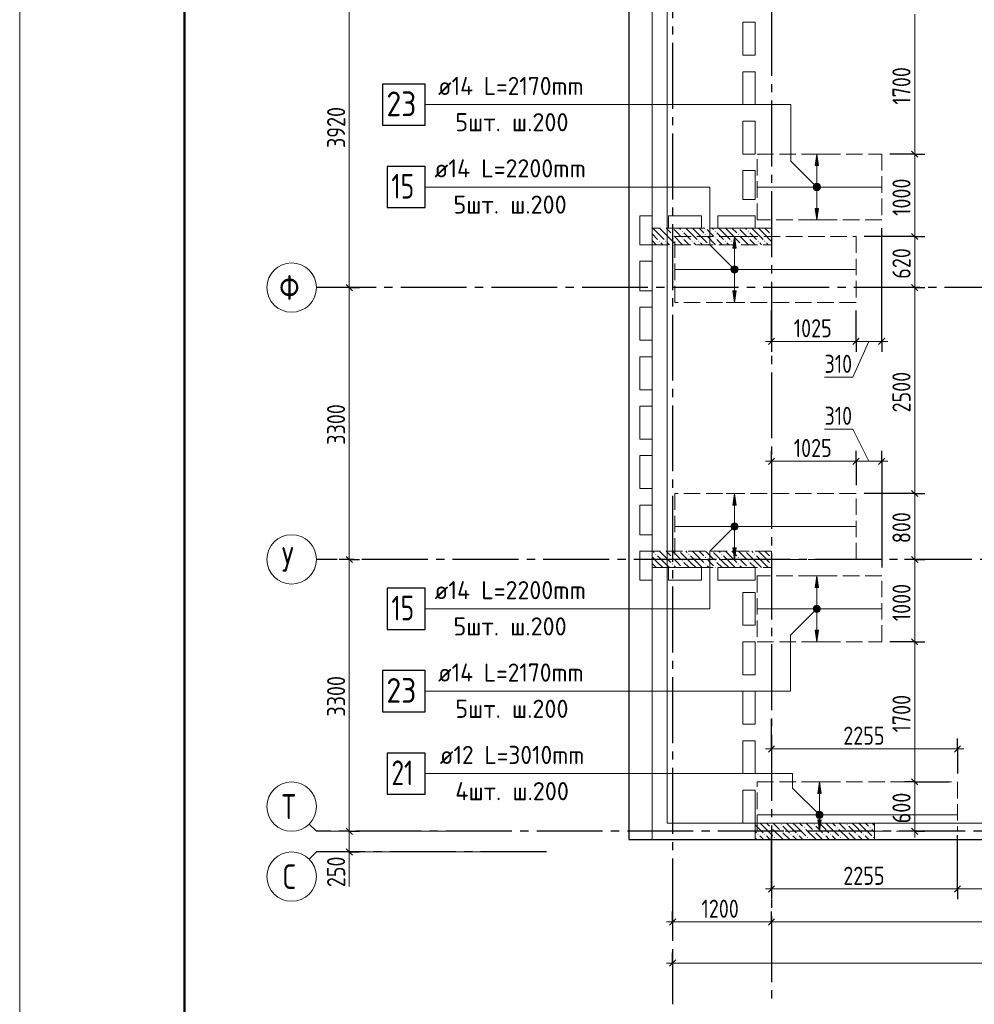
# Model space of a CAD drawing. Header units: millimetres. Extents: x 0 to 32165, y 0 to 42000.
# Tile 2 of 12: x 0 to 11585, y 15930 to 27881. Entities that reach past the tile are written whole.
import ezdxf

# ---------------------------------------------------------------- set-up
doc = ezdxf.new("R2010")
doc.units = ezdxf.units.MM
doc.linetypes.add('______2', pattern=[270, 200, -70])
doc.linetypes.add('______5', pattern=[1100, 800, -100, 100, -100])
for name, color, linetype, lineweight in [('Standard', 7, 'Continuous', 25), ('ДОП Верх по У', 7, 'Continuous', 25), ('ЖБ Пилон', 180, 'Continuous', 25), ('Оси', 40, '______5', 18), ('Позиционная метка номер позиции', 7, 'Continuous', 13), ('Примечания', 7, 'Continuous', 25), ('Размерная выноска', 7, 'Continuous', 13)]:
    doc.layers.add(name, color=color, linetype=linetype, lineweight=lineweight)
doc.layers.add('ЖБ Перекрытие верхний уровень', color=7, linetype='Continuous', lineweight=25, true_color=0xe0e0ff)
doc.styles.add('GOST 2.304-81', font='txt')
doc.styles.add('ISOCPEUR', font='txt')

msp = doc.modelspace()

# ---------------------------------------------------------------- hatches: boundary and pattern name
at = {"layer": 'ДОП Верх по У', "linetype": 'Continuous', "lineweight": 13, "transparency": 33554687}
for points in [[(9694, 26110), (9674, 26250), (9654, 26110)], [(9636, 25850), (9711, 25850), (9706, 25869)], [(9636, 25850), (9706, 25869), (9642, 25869)], [(9642, 25831), (9711, 25850), (9636, 25850)], [(9642, 25869), (9706, 25869), (9693, 25882)], [(9642, 25869), (9693, 25882), (9655, 25882)], [(9642, 25831), (9706, 25831), (9711, 25850)], [(9655, 25818), (9706, 25831), (9642, 25831)], [(9655, 25882), (9693, 25882), (9674, 25887)], [(9655, 25818), (9693, 25818), (9706, 25831)], [(9693, 25818), (9655, 25818), (9674, 25812)], [(8695, 25110), (8675, 25250), (8655, 25110)], [(8637, 24850), (8712, 24850), (8707, 24869)], [(8637, 24850), (8707, 24869), (8642, 24869)], [(8642, 24869), (8707, 24869), (8693, 24882)], [(8642, 24869), (8693, 24882), (8656, 24882)], [(8656, 24882), (8693, 24882), (8675, 24887)], [(8642, 24831), (8712, 24850), (8637, 24850)], [(8642, 24831), (8707, 24831), (8712, 24850)], [(8656, 24818), (8707, 24831), (8642, 24831)], [(8656, 24818), (8693, 24818), (8707, 24831)], [(8693, 24818), (8656, 24818), (8675, 24812)], [(8695, 21990), (8675, 22130), (8655, 21990)], [(8642, 21749), (8707, 21749), (8693, 21762)], [(8642, 21749), (8693, 21762), (8656, 21762)], [(8656, 21762), (8693, 21762), (8675, 21768)], [(8637, 21730), (8712, 21730), (8707, 21749)], [(8637, 21730), (8707, 21749), (8642, 21749)], [(8642, 21711), (8712, 21730), (8637, 21730)], [(8642, 21711), (8707, 21711), (8712, 21730)], [(8656, 21698), (8707, 21711), (8642, 21711)], [(8656, 21698), (8693, 21698), (8707, 21711)], [(8693, 21698), (8656, 21698), (8675, 21692)], [(9694, 20990), (9674, 21130), (9654, 20990)], [(9636, 20730), (9711, 20730), (9706, 20749)], [(9636, 20730), (9706, 20749), (9642, 20749)], [(9642, 20711), (9711, 20730), (9636, 20730)], [(9642, 20749), (9706, 20749), (9693, 20762)], [(9642, 20749), (9693, 20762), (9655, 20762)], [(9642, 20711), (9706, 20711), (9711, 20730)], [(9655, 20698), (9706, 20711), (9642, 20711)], [(9655, 20762), (9693, 20762), (9674, 20768)], [(9655, 20698), (9693, 20698), (9706, 20711)], [(9693, 20698), (9655, 20698), (9674, 20692)], [(9725, 18490), (9705, 18630), (9685, 18490)], [(9667, 18230), (9742, 18230), (9737, 18249)], [(9667, 18230), (9737, 18249), (9673, 18249)], [(9673, 18211), (9742, 18230), (9667, 18230)], [(9673, 18249), (9737, 18249), (9724, 18262)], [(9673, 18249), (9724, 18262), (9686, 18262)], [(9673, 18211), (9737, 18211), (9742, 18230)], [(9686, 18198), (9737, 18211), (9673, 18211)], [(9686, 18262), (9724, 18262), (9705, 18268)], [(9686, 18198), (9724, 18198), (9737, 18211)], [(9724, 18198), (9686, 18198), (9705, 18192)]]:
    msp.add_hatch(color=7, dxfattribs=at).paths.add_polyline_path(points)
for points in [[(9694, 25590), (9674, 25450), (9654, 25590)], [(8695, 24590), (8675, 24450), (8655, 24590)], [(8695, 21470), (8675, 21330), (8655, 21470)], [(9694, 20470), (9674, 20330), (9654, 20470)], [(9725, 18170), (9705, 18030), (9685, 18170)]]:
    msp.add_hatch(color=7, dxfattribs=at).paths.add_polyline_path(points, flags=16)
at = {"layer": 'ЖБ Пилон', "linetype": 'Continuous', "lineweight": 18, "transparency": 33554687}
for points in [[(7924, 25350), (7921, 25347), (7918, 25350)], [(8324, 25350), (8321, 25347), (8318, 25350)], [(8724, 25350), (8721, 25347), (8718, 25350)], [(9124, 25350), (9121, 25347), (9118, 25350), (9124, 25350)], [(7914, 25273), (7921, 25280), (7927, 25273), (7921, 25267)], [(8034, 25313), (8041, 25320), (8047, 25313), (8041, 25307)], [(8034, 25233), (8041, 25240), (8047, 25233), (8041, 25227)], [(8314, 25273), (8321, 25280), (8327, 25273), (8321, 25267)], [(8434, 25313), (8441, 25320), (8447, 25313), (8441, 25307)], [(8434, 25233), (8441, 25240), (8447, 25233), (8441, 25227)], [(8714, 25273), (8721, 25280), (8727, 25273), (8721, 25267)], [(8834, 25313), (8841, 25320), (8847, 25313), (8841, 25307)], [(8834, 25233), (8841, 25240), (8847, 25233), (8841, 25227)], [(9114, 25273), (9121, 25280), (9124, 25277), (9124, 25270), (9121, 25267)], [(7754, 25193), (7761, 25200), (7767, 25193), (7761, 25187)], [(7834, 25193), (7841, 25200), (7847, 25193), (7841, 25187)], [(7954, 25153), (7961, 25160), (7967, 25153), (7964, 25150), (7958, 25150)], [(8154, 25193), (8161, 25200), (8167, 25193), (8161, 25187)], [(8234, 25193), (8241, 25200), (8247, 25193), (8241, 25187)], [(8354, 25153), (8361, 25160), (8367, 25153), (8364, 25150), (8358, 25150)], [(8554, 25193), (8561, 25200), (8567, 25193), (8561, 25187)], [(8634, 25193), (8641, 25200), (8647, 25193), (8641, 25187)], [(8754, 25153), (8761, 25160), (8767, 25153), (8764, 25150), (8758, 25150)], [(8954, 25193), (8961, 25200), (8967, 25193), (8961, 25187)], [(9034, 25193), (9041, 25200), (9047, 25193), (9041, 25187)], [(7714, 21393), (7721, 21400), (7727, 21393), (7721, 21387)], [(8004, 21430), (8001, 21427), (7998, 21430)], [(8114, 21393), (8121, 21400), (8127, 21393), (8121, 21387)], [(8404, 21430), (8401, 21427), (8398, 21430)], [(8514, 21393), (8521, 21400), (8527, 21393), (8521, 21387)], [(8804, 21430), (8801, 21427), (8798, 21430)], [(8914, 21393), (8921, 21400), (8927, 21393), (8921, 21387)], [(7914, 21353), (7921, 21360), (7927, 21353), (7921, 21347)], [(7914, 21273), (7921, 21280), (7927, 21273), (7921, 21267)], [(8034, 21313), (8041, 21320), (8047, 21313), (8041, 21307)], [(8314, 21353), (8321, 21360), (8327, 21353), (8321, 21347)], [(8314, 21273), (8321, 21280), (8327, 21273), (8321, 21267)], [(8434, 21313), (8441, 21320), (8447, 21313), (8441, 21307)], [(8714, 21353), (8721, 21360), (8727, 21353), (8721, 21347)], [(8714, 21273), (8721, 21280), (8727, 21273), (8721, 21267)], [(8834, 21313), (8841, 21320), (8847, 21313), (8841, 21307)], [(9114, 21353), (9121, 21360), (9124, 21357), (9124, 21350), (9121, 21347)], [(9114, 21273), (9121, 21280), (9124, 21277), (9124, 21270), (9121, 21267)], [(8034, 21233), (8041, 21240), (8047, 21233), (8044, 21230), (8038, 21230)], [(8434, 21233), (8441, 21240), (8447, 21233), (8444, 21230), (8438, 21230)], [(8834, 21233), (8841, 21240), (8847, 21233), (8844, 21230), (8838, 21230)], [(9114, 18073), (9121, 18080), (9127, 18073), (9121, 18067)], [(9234, 18113), (9241, 18120), (9247, 18113), (9241, 18107)], [(9514, 18073), (9521, 18080), (9527, 18073), (9521, 18067)], [(9634, 18113), (9641, 18120), (9647, 18113), (9641, 18107)], [(9914, 18073), (9921, 18080), (9927, 18073), (9921, 18067)], [(10034, 18113), (10041, 18120), (10047, 18113), (10041, 18107)], [(10314, 18073), (10321, 18080), (10327, 18073), (10321, 18067)], [(8954, 17993), (8961, 18000), (8967, 17993), (8961, 17987)], [(9034, 17993), (9041, 18000), (9047, 17993), (9041, 17987)], [(9154, 17953), (9161, 17960), (9167, 17953), (9161, 17947)], [(9234, 18033), (9241, 18040), (9247, 18033), (9241, 18027)], [(9354, 17993), (9361, 18000), (9367, 17993), (9361, 17987)], [(9434, 17993), (9441, 18000), (9447, 17993), (9441, 17987)], [(9554, 17953), (9561, 17960), (9567, 17953), (9561, 17947)], [(9634, 18033), (9641, 18040), (9647, 18033), (9641, 18027)], [(9754, 17993), (9761, 18000), (9767, 17993), (9761, 17987)], [(9834, 17993), (9841, 18000), (9847, 17993), (9841, 17987)], [(9954, 17953), (9961, 17960), (9967, 17953), (9961, 17947)], [(10034, 18033), (10041, 18040), (10047, 18033), (10041, 18027)], [(10154, 17993), (10161, 18000), (10167, 17993), (10161, 17987)], [(10234, 17993), (10241, 18000), (10247, 17993), (10241, 17987)], [(10354, 17953), (10361, 17960), (10367, 17953), (10361, 17947)]]:
    msp.add_hatch(color=7, dxfattribs=at).paths.add_polyline_path(points, flags=16)
at = {"layer": 'Позиционная метка номер позиции', "linetype": 'Continuous', "lineweight": 13, "transparency": 33554687}
for points in [[(9642, 25818), (9685, 25893), (9631, 25839)], [(9631, 25839), (9685, 25893), (9663, 25893)], [(9631, 25839), (9663, 25893), (9631, 25861)], [(9631, 25861), (9663, 25893), (9642, 25882)], [(9642, 25818), (9706, 25882), (9685, 25893)], [(9663, 25807), (9706, 25882), (9642, 25818)], [(9663, 25807), (9717, 25861), (9706, 25882)], [(9685, 25807), (9717, 25861), (9663, 25807)], [(9685, 25807), (9717, 25839), (9717, 25861)], [(9717, 25839), (9685, 25807), (9706, 25818)], [(8643, 24818), (8686, 24893), (8631, 24839)], [(8631, 24839), (8686, 24893), (8663, 24893)], [(8631, 24839), (8663, 24893), (8631, 24861)], [(8631, 24861), (8663, 24893), (8643, 24882)], [(8643, 24818), (8707, 24882), (8686, 24893)], [(8663, 24807), (8707, 24882), (8643, 24818)], [(8663, 24807), (8718, 24861), (8707, 24882)], [(8686, 24807), (8718, 24861), (8663, 24807)], [(8686, 24807), (8718, 24839), (8718, 24861)], [(8718, 24839), (8686, 24807), (8707, 24818)], [(8707, 21698), (8643, 21762), (8631, 21741)], [(8718, 21719), (8663, 21773), (8643, 21762)], [(8718, 21719), (8643, 21762), (8707, 21698)], [(8718, 21741), (8686, 21773), (8663, 21773)], [(8718, 21741), (8663, 21773), (8718, 21719)], [(8686, 21773), (8718, 21741), (8707, 21762)], [(8707, 21698), (8631, 21741), (8686, 21687)], [(8686, 21687), (8631, 21741), (8631, 21719)], [(8686, 21687), (8631, 21719), (8663, 21687)], [(8663, 21687), (8631, 21719), (8643, 21698)], [(9706, 20698), (9642, 20762), (9631, 20741)], [(9706, 20698), (9631, 20741), (9685, 20687)], [(9685, 20687), (9631, 20741), (9631, 20719)], [(9685, 20687), (9631, 20719), (9663, 20687)], [(9663, 20687), (9631, 20719), (9642, 20698)], [(9717, 20719), (9663, 20773), (9642, 20762)], [(9717, 20719), (9642, 20762), (9706, 20698)], [(9717, 20741), (9685, 20773), (9663, 20773)], [(9717, 20741), (9663, 20773), (9717, 20719)], [(9685, 20773), (9717, 20741), (9706, 20762)], [(9673, 18198), (9716, 18273), (9662, 18219)], [(9662, 18219), (9716, 18273), (9694, 18273)], [(9662, 18219), (9694, 18273), (9662, 18241)], [(9662, 18241), (9694, 18273), (9673, 18262)], [(9673, 18198), (9737, 18262), (9716, 18273)], [(9694, 18187), (9737, 18262), (9673, 18198)], [(9694, 18187), (9748, 18241), (9737, 18262)], [(9716, 18187), (9748, 18241), (9694, 18187)], [(9716, 18187), (9748, 18219), (9748, 18241)], [(9748, 18219), (9716, 18187), (9737, 18198)]]:
    msp.add_hatch(color=7, dxfattribs=at).paths.add_polyline_path(points)

# ---------------------------------------------------------------- linework, layer by layer
at = {"layer": 'Standard', "color": 7, "linetype": 'Continuous', "lineweight": 13, "transparency": 33554687}
for p, q in [((4000, 28550), (4000, 24630)), ((10861, 27950), (10861, 26250)), ((10861, 26250), (10861, 25250)), ((10861, 25250), (10861, 24630)), ((4000, 24630), (4000, 21330)), ((10861, 24630), (10861, 22130)), ((9124, 23976), (9049, 23976)), ((10305, 23976), (10111, 23544)), ((10149, 23976), (10461, 23976)), ((10461, 23976), (10536, 23976)), ((10111, 23544), (9767, 23544)), ((10111, 22913), (9767, 22913)), ((10305, 22522), (10111, 22913)), ((9124, 22522), (9049, 22522)), ((9124, 22522), (10149, 22522)), ((10149, 22522), (10461, 22522)), ((10461, 22522), (10536, 22522)), ((10861, 22130), (10861, 21330)), ((4000, 21330), (4000, 18030)), ((10861, 21330), (10861, 20330)), ((10861, 20330), (10861, 18630)), ((9124, 19030), (9049, 19030)), ((9124, 19030), (11381, 19030)), ((11381, 19030), (11456, 19030)), ((10861, 18630), (10861, 18030)), ((3600, 18030), (3512, 18118)), ((3600, 18030), (5802, 18030)), ((4000, 18030), (4000, 17780)), ((10861, 18030), (10861, 17955)), ((3600, 17780), (3512, 17692)), ((3600, 17780), (5802, 17780)), ((4000, 17780), (4000, 17705)), ((9124, 17330), (9049, 17330)), ((9124, 17330), (11381, 17330)), ((11381, 17330), (12989, 17330)), ((7924, 16930), (7849, 16930)), ((7924, 16930), (9124, 16930)), ((9124, 16930), (14624, 16930)), ((7924, 16430), (7849, 16430)), ((7924, 16430), (26374, 16430))]:
    msp.add_line(p, q, dxfattribs=at)
at = {"layer": 'Standard', "color": 251, "linetype": 'Continuous', "lineweight": -3, "true_color": 0x656565, "transparency": 33554687}
for p, q in [((10861, 26250), (10736, 26250)), ((10861, 26250), (10986, 26250)), ((10861, 25250), (10736, 25250)), ((10861, 25250), (10986, 25250)), ((4000, 24630), (3875, 24630)), ((4000, 24630), (4125, 24630)), ((4000, 24630), (4000, 24630)), ((10861, 24630), (10736, 24630)), ((10861, 24630), (10986, 24630)), ((10861, 24630), (10939, 24630)), ((9124, 23976), (9124, 24350)), ((10149, 23976), (10149, 24350)), ((9124, 23976), (9124, 24101)), ((10149, 23976), (10149, 24101)), ((10461, 23976), (10461, 24101)), ((9124, 23976), (9124, 23851)), ((10149, 23976), (10149, 23851)), ((10461, 23976), (10461, 23851)), ((9124, 22522), (9124, 22647)), ((10149, 22522), (10149, 22647)), ((10461, 22522), (10461, 22647)), ((9124, 22522), (9124, 22397)), ((9124, 22522), (9124, 22230)), ((10149, 22522), (10149, 22397)), ((10149, 22522), (10149, 22230)), ((10461, 22522), (10461, 22397)), ((10461, 22522), (10461, 21230)), ((10861, 22130), (10736, 22130)), ((10861, 22130), (10986, 22130)), ((4000, 21330), (3875, 21330)), ((4000, 21330), (4125, 21330)), ((4000, 21330), (4000, 21330)), ((10861, 21330), (10736, 21330)), ((10861, 21330), (10986, 21330)), ((10861, 21330), (10861, 21330)), ((10861, 20330), (10736, 20330)), ((10861, 20330), (10986, 20330)), ((9124, 19030), (9124, 19397)), ((9124, 19030), (9124, 19155)), ((11381, 19030), (11381, 19155)), ((9124, 19030), (9124, 18905)), ((11381, 19030), (11381, 18905)), ((11381, 19030), (11381, 18730)), ((10861, 18630), (10736, 18630)), ((10861, 18630), (10986, 18630)), ((10861, 18630), (11281, 18630)), ((4000, 18030), (3875, 18030)), ((4000, 18030), (4125, 18030)), ((4000, 18030), (4000, 18030)), ((9124, 17330), (9124, 17965)), ((10861, 18030), (10736, 18030)), ((10861, 18030), (10986, 18030)), ((10861, 18030), (10861, 18030)), ((4000, 17780), (3875, 17780)), ((4000, 17780), (4125, 17780)), ((4000, 17780), (4000, 17780)), ((9124, 17330), (9124, 17455)), ((11381, 17330), (11381, 17455)), ((9124, 17330), (9124, 17205)), ((11381, 17330), (11381, 17205)), ((7924, 16930), (7924, 17055)), ((9124, 16930), (9124, 17055)), ((7924, 16930), (7924, 16805)), ((7924, 16930), (7924, 16930)), ((9124, 16930), (9124, 16805)), ((9124, 16930), (9124, 16930)), ((7924, 16430), (7924, 16555)), ((7924, 16430), (7924, 16305)), ((7924, 16430), (7924, 16430))]:
    msp.add_line(p, q, dxfattribs=at)
at = {"layer": 'Standard', "color": 7, "linetype": 'Continuous', "lineweight": 25, "transparency": 33554687}
for p, q in [((10823, 26287), (10898, 26212)), ((10823, 25287), (10898, 25212)), ((3962, 24667), (4038, 24592)), ((10823, 24667), (10898, 24592)), ((9086, 23939), (9161, 24014)), ((10111, 23939), (10186, 24014)), ((10423, 23939), (10498, 24014)), ((9086, 22484), (9161, 22559)), ((10111, 22484), (10186, 22559)), ((10423, 22484), (10498, 22559)), ((10823, 22167), (10898, 22092)), ((3962, 21367), (4038, 21292)), ((10823, 21367), (10898, 21292)), ((10823, 20368), (10898, 20292)), ((9086, 18992), (9161, 19068)), ((11343, 18992), (11418, 19068)), ((10823, 18668), (10898, 18592)), ((3962, 18068), (4038, 17992)), ((10823, 18068), (10898, 17992)), ((3962, 17817), (4038, 17742)), ((9086, 17292), (9161, 17368)), ((11343, 17292), (11418, 17368)), ((7886, 16892), (7961, 16968)), ((9086, 16892), (9161, 16968)), ((7886, 16392), (7961, 16468))]:
    msp.add_line(p, q, dxfattribs=at)
at = {"layer": 'Standard', "color": 7, "linetype": 'Continuous', "lineweight": 13, "transparency": 33554687}
msp.add_lwpolyline([(0, 0), (29700, 0), (29700, 42000), (0, 42000), (0, 0)], close=True, dxfattribs=at)
for points in [[(29700, 42000), (0, 42000), (0, 0), (29700, 0), (29700, 42000)], [(29700, 42000), (0, 42000), (0, 0), (29700, 0), (29700, 42000)], [(7674, 17930), (25874, 17930), (25874, 39170), (7674, 39170), (7674, 17930)], [(9124, 23976), (9318, 23976), (9318, 23976), (10149, 23976)]]:
    msp.add_lwpolyline(points, dxfattribs=at)
at = {"layer": 'Standard', "color": 7, "linetype": 'Continuous', "lineweight": 50, "transparency": 33554687}
msp.add_lwpolyline([(2000, 41500), (29200, 41500), (29200, 500), (2000, 500), (2000, 41500)], close=True, dxfattribs=at)
at = {"layer": 'Standard', "color": 7, "linetype": 'Continuous', "lineweight": 25, "transparency": 33554687}
msp.add_lwpolyline([(7394, 17930), (27024, 17930), (27024, 39500), (7394, 39500), (7394, 17930)], dxfattribs=at)
at = {"layer": 'Standard', "color": 254, "linetype": 'Continuous', "lineweight": 13, "true_color": 0xc4c4ff, "transparency": 33554687}
msp.add_lwpolyline([(7856, 18130), (24725, 18130), (24725, 38770), (7856, 38770), (7856, 18130)], dxfattribs=at)
at = {"layer": 'Standard', "color": 251, "linetype": 'Continuous', "lineweight": -3, "true_color": 0x656565, "transparency": 33554687}
for points in [[(10861, 26250), (10844, 26250), (10844, 26250), (10844, 26250), (10844, 26250), (10844, 26250), (10844, 26250), (10844, 26250), (10844, 26250), (10844, 26250), (10844, 26250), (10844, 26250), (10844, 26250), (10844, 26250), (10844, 26250), (10561, 26250)], [(10461, 23976), (10461, 24967), (10461, 24967), (10461, 25350)], [(10861, 25250), (10844, 25250), (10844, 25250), (10844, 25250), (10844, 25250), (10844, 25250), (10844, 25250), (10844, 25250), (10844, 25250), (10844, 25250), (10844, 25250), (10844, 25250), (10844, 25250), (10249, 25250)], [(10861, 22130), (10844, 22130), (10844, 22130), (10844, 22130), (10844, 22130), (10844, 22130), (10844, 22130), (10844, 22130), (10844, 22130), (10249, 22130)], [(10861, 20330), (10844, 20330), (10844, 20330), (10844, 20330), (10844, 20330), (10561, 20330)], [(11381, 17330), (11381, 17347), (11381, 17347), (11381, 17347), (11381, 17347), (11381, 17347), (11381, 17347), (11381, 17347), (11381, 17347), (11381, 17347), (11381, 17347), (11381, 17347), (11381, 17347), (11381, 17347), (11381, 17347), (11381, 17387), (11381, 17387), (11381, 17391), (11381, 17391), (11381, 17985)]]:
    msp.add_lwpolyline(points, dxfattribs=at)
at = {"layer": 'ДОП Верх по У', "color": 7, "linetype": 'Continuous', "lineweight": 13, "transparency": 33554687}
for p, q in [((5057, 26850), (7121, 26850)), ((5013, 25850), (7121, 25850)), ((5013, 20730), (7121, 20730)), ((5057, 19730), (7121, 19730)), ((5079, 18730), (7121, 18730))]:
    msp.add_line(p, q, dxfattribs=at)
at = {"layer": 'ДОП Верх по У', "color": 251, "linetype": 'Continuous', "lineweight": 13, "true_color": 0x494949, "transparency": 33554687}
for p, q in [((9674, 26250), (9574, 26250)), ((9674, 26250), (9654, 26110)), ((9694, 26110), (9674, 26250)), ((9674, 26250), (9774, 26250)), ((9674, 26250), (9674, 26250)), ((9654, 26110), (9694, 26110)), ((9674, 25880), (9674, 26110)), ((9636, 25850), (9636, 25850)), ((9674, 25590), (9674, 25820)), ((9711, 25850), (9711, 25850)), ((9674, 25450), (9654, 25590)), ((9654, 25590), (9694, 25590)), ((9694, 25590), (9674, 25450)), ((9674, 25450), (9574, 25450)), ((9674, 25450), (9774, 25450)), ((9674, 25450), (9674, 25450)), ((8675, 25250), (8575, 25250)), ((8675, 25250), (8655, 25110)), ((8695, 25110), (8675, 25250)), ((8675, 25250), (8775, 25250)), ((8675, 25250), (8675, 25250)), ((8655, 25110), (8695, 25110)), ((8675, 24880), (8675, 25110)), ((8637, 24850), (8637, 24850)), ((8675, 24590), (8675, 24820)), ((8712, 24850), (8712, 24850)), ((8675, 24450), (8655, 24590)), ((8655, 24590), (8695, 24590)), ((8695, 24590), (8675, 24450)), ((8675, 24450), (8575, 24450)), ((8675, 24450), (8775, 24450)), ((8675, 24450), (8675, 24450)), ((8675, 22130), (8575, 22130)), ((8675, 22130), (8655, 21990)), ((8695, 21990), (8675, 22130)), ((8675, 22130), (8775, 22130)), ((8675, 22130), (8675, 22130)), ((8655, 21990), (8695, 21990)), ((8675, 21760), (8675, 21990)), ((8637, 21730), (8637, 21730)), ((8675, 21470), (8675, 21700)), ((8712, 21730), (8712, 21730)), ((8675, 21330), (8655, 21470)), ((8655, 21470), (8695, 21470)), ((8695, 21470), (8675, 21330)), ((8675, 21330), (8575, 21330)), ((8675, 21330), (8775, 21330)), ((8675, 21330), (8675, 21330)), ((9674, 21130), (9574, 21130)), ((9674, 21130), (9654, 20990)), ((9694, 20990), (9674, 21130)), ((9674, 21130), (9774, 21130)), ((9674, 21130), (9674, 21130)), ((9654, 20990), (9694, 20990)), ((9674, 20760), (9674, 20990)), ((9636, 20730), (9636, 20730)), ((9674, 20470), (9674, 20700)), ((9711, 20730), (9711, 20730)), ((9674, 20330), (9654, 20470)), ((9654, 20470), (9694, 20470)), ((9694, 20470), (9674, 20330)), ((9674, 20330), (9574, 20330)), ((9674, 20330), (9774, 20330)), ((9674, 20330), (9674, 20330)), ((9705, 18630), (9605, 18630)), ((9705, 18630), (9685, 18490)), ((9725, 18490), (9705, 18630)), ((9705, 18630), (9805, 18630)), ((9705, 18630), (9705, 18630)), ((9685, 18490), (9725, 18490)), ((9705, 18260), (9705, 18490)), ((9667, 18230), (9667, 18230)), ((9705, 18030), (9685, 18170)), ((9685, 18170), (9725, 18170)), ((9705, 18170), (9705, 18200)), ((9725, 18170), (9705, 18030)), ((9742, 18230), (9742, 18230)), ((9705, 18030), (9605, 18030)), ((9705, 18030), (9805, 18030)), ((9705, 18030), (9705, 18030))]:
    msp.add_line(p, q, dxfattribs=at)
at = {"layer": 'ДОП Верх по У', "color": 7, "linetype": 'Continuous', "lineweight": 18, "transparency": 33554687}
for p, q in [((10456, 25850), (8956, 25850)), ((10142, 24850), (7956, 24850)), ((10142, 21730), (7956, 21730)), ((10456, 20730), (8956, 20730)), ((11375, 18230), (8955, 18230))]:
    msp.add_line(p, q, dxfattribs=at)
at = {"layer": 'ДОП Верх по У', "color": 7, "linetype": 'Continuous', "lineweight": 25, "transparency": 33554687}
for points in [[(4401, 26600), (4921, 26600), (4921, 27100), (4401, 27100), (4401, 26600)], [(4461, 25600), (4921, 25600), (4921, 26100), (4461, 26100), (4461, 25600)], [(4461, 20480), (4921, 20480), (4921, 20980), (4461, 20980), (4461, 20480)], [(4401, 19480), (4921, 19480), (4921, 19980), (4401, 19980), (4401, 19480)], [(4461, 18480), (4921, 18480), (4921, 18980), (4461, 18980), (4461, 18480)]]:
    msp.add_lwpolyline(points, dxfattribs=at)
at = {"layer": 'ДОП Верх по У', "color": 251, "linetype": 'Continuous', "lineweight": 13, "true_color": 0x494949, "transparency": 33554687}
for centre in [(9674, 25850), (8675, 24850), (8675, 21730), (9674, 20730), (9705, 18230)]:
    msp.add_circle(centre, 37.5, dxfattribs=at)
at = {"layer": 'ЖБ Перекрытие верхний уровень', "color": 7, "linetype": 'Continuous', "lineweight": 18, "transparency": 33554687}
for p, q in [((7394, 39500), (7394, 17930)), ((8774, 27450), (8774, 27850)), ((8774, 27850), (8924, 27850)), ((8924, 27850), (8924, 27450)), ((8924, 27450), (8774, 27450)), ((8774, 26850), (8774, 27250)), ((8774, 27250), (8924, 27250)), ((8924, 27250), (8924, 26850)), ((8924, 26850), (8774, 26850)), ((8774, 26250), (8774, 26650)), ((8774, 26650), (8924, 26650)), ((8924, 26650), (8924, 26250)), ((8924, 26250), (8774, 26250)), ((8774, 26050), (8924, 26050)), ((8774, 25700), (8774, 26050)), ((8924, 26050), (8924, 25700)), ((8924, 25700), (8774, 25700)), ((7524, 25150), (7524, 25500)), ((7524, 25500), (7674, 25500)), ((7674, 25500), (7674, 25150)), ((7874, 25350), (7874, 25500)), ((7874, 25500), (8274, 25500)), ((8274, 25500), (8274, 25350)), ((8474, 25500), (8924, 25500)), ((8474, 25350), (8474, 25500)), ((8924, 25500), (8924, 25350)), ((8274, 25350), (7874, 25350)), ((8924, 25350), (8474, 25350)), ((7674, 25150), (7524, 25150)), ((7524, 24590), (7524, 24950)), ((7524, 24950), (7674, 24950)), ((7674, 24950), (7674, 24590)), ((7674, 24590), (7524, 24590)), ((7524, 23990), (7524, 24390)), ((7524, 24390), (7674, 24390)), ((7674, 24390), (7674, 23990)), ((7674, 23990), (7524, 23990)), ((7524, 23390), (7524, 23790)), ((7524, 23790), (7674, 23790)), ((7674, 23790), (7674, 23390)), ((7674, 23390), (7524, 23390)), ((7524, 22790), (7524, 23190)), ((7524, 23190), (7674, 23190)), ((7674, 23190), (7674, 22790)), ((7674, 22790), (7524, 22790)), ((7524, 22190), (7524, 22590)), ((7524, 22590), (7674, 22590)), ((7674, 22590), (7674, 22190)), ((7674, 22190), (7524, 22190)), ((7524, 21990), (7674, 21990)), ((7524, 21630), (7524, 21990)), ((7674, 21990), (7674, 21630)), ((7674, 21630), (7524, 21630)), ((7524, 21430), (7674, 21430)), ((7524, 21080), (7524, 21430)), ((7674, 21430), (7674, 21080)), ((7874, 21080), (7874, 21230)), ((7874, 21230), (8274, 21230)), ((8274, 21230), (8274, 21080)), ((8474, 21080), (8474, 21230)), ((8474, 21230), (8924, 21230)), ((8924, 21230), (8924, 21080)), ((7674, 21080), (7524, 21080)), ((8274, 21080), (7874, 21080)), ((8924, 21080), (8474, 21080)), ((8774, 20530), (8774, 20930)), ((8774, 20930), (8924, 20930)), ((8924, 20930), (8924, 20530)), ((8924, 20530), (8774, 20530)), ((8774, 19930), (8774, 20330)), ((8774, 20330), (8924, 20330)), ((8924, 20330), (8924, 19930)), ((8924, 19930), (8774, 19930)), ((8774, 19330), (8774, 19730)), ((8774, 19730), (8924, 19730)), ((8924, 19730), (8924, 19330)), ((8924, 19330), (8774, 19330)), ((8774, 18730), (8774, 19130)), ((8774, 19130), (8924, 19130)), ((8924, 19130), (8924, 18730)), ((8924, 18730), (8774, 18730)), ((8774, 18530), (8924, 18530)), ((8774, 18130), (8774, 18530)), ((8924, 18530), (8924, 18130)), ((8924, 18130), (8774, 18130)), ((7394, 17930), (22024, 17930))]:
    msp.add_line(p, q, dxfattribs=at)
at = {"layer": 'ЖБ Пилон', "color": 253, "linetype": '______2', "lineweight": 13, "true_color": 0xa0a0a0, "transparency": 33554687}
for p, q in [((9124, 25350), (7674, 25350)), ((7674, 25350), (7674, 25150)), ((9124, 25150), (9124, 25350)), ((7674, 25150), (9124, 25150)), ((9124, 21430), (7674, 21430)), ((7674, 21430), (7674, 21230)), ((9124, 21230), (9124, 21430)), ((7674, 21230), (9124, 21230)), ((10374, 18130), (8924, 18130)), ((8924, 18130), (8924, 17930)), ((10374, 17930), (10374, 18130)), ((8924, 17930), (10374, 17930))]:
    msp.add_line(p, q, dxfattribs=at)
at = {"layer": 'ЖБ Пилон', "color": 9, "linetype": 'Continuous', "lineweight": 18, "true_color": 0xc7c7c7, "transparency": 33554687}
for p, q in [((7741, 25293), (7684, 25350)), ((7764, 25350), (7821, 25293)), ((7844, 25350), (7901, 25293)), ((8004, 25350), (8021, 25333)), ((8141, 25293), (8084, 25350)), ((8164, 25350), (8221, 25293)), ((8244, 25350), (8301, 25293)), ((8404, 25350), (8421, 25333)), ((8541, 25293), (8484, 25350)), ((8564, 25350), (8621, 25293)), ((8644, 25350), (8701, 25293)), ((8804, 25350), (8821, 25333)), ((8941, 25293), (8884, 25350)), ((8964, 25350), (9021, 25293)), ((9044, 25350), (9101, 25293)), ((7674, 25280), (7741, 25213)), ((7741, 25293), (7821, 25213)), ((7821, 25293), (7941, 25173)), ((7981, 25293), (7941, 25333)), ((7941, 25253), (8044, 25150)), ((8021, 25253), (7981, 25293)), ((8061, 25293), (8141, 25213)), ((8141, 25293), (8221, 25213)), ((8221, 25293), (8341, 25173)), ((8381, 25293), (8341, 25333)), ((8341, 25253), (8444, 25150)), ((8421, 25253), (8381, 25293)), ((8461, 25293), (8541, 25213)), ((8541, 25293), (8621, 25213)), ((8621, 25293), (8741, 25173)), ((8781, 25293), (8741, 25333)), ((8741, 25253), (8844, 25150)), ((8821, 25253), (8781, 25293)), ((8861, 25293), (8941, 25213)), ((8941, 25293), (9021, 25213)), ((9021, 25293), (9124, 25190)), ((7674, 25200), (7724, 25150)), ((7804, 25150), (7781, 25173)), ((7861, 25173), (7884, 25150)), ((8061, 25213), (8124, 25150)), ((8204, 25150), (8181, 25173)), ((8261, 25173), (8284, 25150)), ((8461, 25213), (8524, 25150)), ((8604, 25150), (8581, 25173)), ((8661, 25173), (8684, 25150)), ((8861, 25213), (8924, 25150)), ((9004, 25150), (8981, 25173)), ((9061, 25173), (9084, 25150)), ((7684, 21430), (7701, 21413)), ((7821, 21373), (7764, 21430)), ((7844, 21430), (7901, 21373)), ((7924, 21430), (8021, 21333)), ((8141, 21293), (8021, 21413)), ((8084, 21430), (8101, 21413)), ((8221, 21373), (8164, 21430)), ((8244, 21430), (8301, 21373)), ((8324, 21430), (8421, 21333)), ((8541, 21293), (8421, 21413)), ((8484, 21430), (8501, 21413)), ((8621, 21373), (8564, 21430)), ((8644, 21430), (8701, 21373)), ((8724, 21430), (8821, 21333)), ((8941, 21293), (8821, 21413)), ((8884, 21430), (8901, 21413)), ((9021, 21373), (8964, 21430)), ((9044, 21430), (9101, 21373)), ((7741, 21293), (7674, 21360)), ((7674, 21280), (7724, 21230)), ((7741, 21373), (7821, 21293)), ((7741, 21293), (7804, 21230)), ((7821, 21373), (7901, 21293)), ((7821, 21293), (7884, 21230)), ((7981, 21293), (7941, 21333)), ((8021, 21253), (7981, 21293)), ((8061, 21293), (8124, 21230)), ((8141, 21373), (8221, 21293)), ((8141, 21293), (8204, 21230)), ((8221, 21373), (8301, 21293)), ((8221, 21293), (8284, 21230)), ((8381, 21293), (8341, 21333)), ((8421, 21253), (8381, 21293)), ((8461, 21293), (8524, 21230)), ((8541, 21373), (8621, 21293)), ((8541, 21293), (8604, 21230)), ((8621, 21373), (8701, 21293)), ((8621, 21293), (8684, 21230)), ((8781, 21293), (8741, 21333)), ((8821, 21253), (8781, 21293)), ((8861, 21293), (8924, 21230)), ((8941, 21373), (9021, 21293)), ((8941, 21293), (9004, 21230)), ((9021, 21373), (9101, 21293)), ((9021, 21293), (9084, 21230)), ((7941, 21253), (7964, 21230)), ((8341, 21253), (8364, 21230)), ((8741, 21253), (8764, 21230)), ((8941, 18093), (8924, 18110)), ((8941, 18093), (9021, 18013)), ((8984, 18130), (9021, 18093)), ((9021, 18093), (9141, 17973)), ((9064, 18130), (9101, 18093)), ((9141, 18053), (9261, 17933)), ((9181, 18093), (9144, 18130)), ((9221, 18053), (9181, 18093)), ((9261, 18093), (9341, 18013)), ((9341, 18093), (9304, 18130)), ((9341, 18093), (9421, 18013)), ((9384, 18130), (9421, 18093)), ((9421, 18093), (9541, 17973)), ((9464, 18130), (9501, 18093)), ((9541, 18053), (9661, 17933)), ((9581, 18093), (9544, 18130)), ((9621, 18053), (9581, 18093)), ((9661, 18093), (9741, 18013)), ((9741, 18093), (9704, 18130)), ((9741, 18093), (9821, 18013)), ((9784, 18130), (9821, 18093)), ((9821, 18093), (9941, 17973)), ((9864, 18130), (9901, 18093)), ((9941, 18053), (10061, 17933)), ((9981, 18093), (9944, 18130)), ((10021, 18053), (9981, 18093)), ((10061, 18093), (10141, 18013)), ((10141, 18093), (10104, 18130)), ((10141, 18093), (10221, 18013)), ((10184, 18130), (10221, 18093)), ((10221, 18093), (10341, 17973)), ((10264, 18130), (10301, 18093)), ((10341, 18053), (10374, 18020)), ((10374, 18100), (10344, 18130)), ((8924, 18030), (8941, 18013)), ((8924, 17950), (8944, 17930)), ((9021, 17933), (8981, 17973)), ((9024, 17930), (9021, 17933)), ((9061, 17973), (9104, 17930)), ((9181, 17933), (9184, 17930)), ((9261, 18013), (9344, 17930)), ((9421, 17933), (9381, 17973)), ((9424, 17930), (9421, 17933)), ((9461, 17973), (9504, 17930)), ((9581, 17933), (9584, 17930)), ((9661, 18013), (9744, 17930)), ((9821, 17933), (9781, 17973)), ((9824, 17930), (9821, 17933)), ((9861, 17973), (9904, 17930)), ((9981, 17933), (9984, 17930)), ((10061, 18013), (10144, 17930)), ((10221, 17933), (10181, 17973)), ((10224, 17930), (10221, 17933)), ((10261, 17973), (10304, 17930))]:
    msp.add_line(p, q, dxfattribs=at)
at = {"layer": 'Оси', "color": 8, "linetype": '______5', "lineweight": -3, "transparency": 33554687}
for p, q in [((9124, 40100), (9124, 15930)), ((7924, 39700), (7924, 15930)), ((27424, 24630), (3600, 24630)), ((22554, 21330), (3600, 21330)), ((23574, 18030), (3600, 18030)), ((6394, 17780), (3600, 17780))]:
    msp.add_line(p, q, dxfattribs=at)
at = {"layer": 'Оси', "color": 7, "linetype": 'Continuous', "lineweight": 13, "transparency": 33554687}
for centre in [(3300, 24630), (3300, 21330), (3300, 18330), (3300, 17480)]:
    msp.add_circle(centre, 300, dxfattribs=at)
at = {"layer": 'Позиционная метка номер позиции', "color": 7, "linetype": 'Continuous', "lineweight": 13, "transparency": 33554687}
for p, q in [((9642, 25882), (9642, 25882)), ((9642, 25818), (9642, 25818)), ((9706, 25882), (9706, 25882)), ((9706, 25818), (9706, 25818)), ((8643, 24882), (8643, 24882)), ((8707, 24882), (8707, 24882)), ((8643, 24818), (8643, 24818)), ((8707, 24818), (8707, 24818)), ((8643, 21762), (8643, 21762)), ((8707, 21762), (8707, 21762)), ((8643, 21698), (8643, 21698)), ((8707, 21698), (8707, 21698)), ((9642, 20762), (9642, 20762)), ((9642, 20698), (9642, 20698)), ((9706, 20762), (9706, 20762)), ((9706, 20698), (9706, 20698)), ((9673, 18262), (9673, 18262)), ((9673, 18198), (9673, 18198)), ((9737, 18262), (9737, 18262)), ((9737, 18198), (9737, 18198))]:
    msp.add_line(p, q, dxfattribs=at)
for points in [[(9674, 25850), (9359, 26165), (9359, 26850), (4921, 26850)], [(8675, 24850), (8375, 25150), (8375, 25850), (4921, 25850)], [(8675, 21730), (8375, 21430), (8375, 20730), (4921, 20730)], [(9674, 20730), (9354, 20410), (9354, 19730), (4921, 19730)], [(9705, 18230), (9380, 18555), (9380, 18730), (4921, 18730)]]:
    msp.add_lwpolyline(points, dxfattribs=at)
for centre in [(9674, 25850), (8675, 24850), (8675, 21730), (9674, 20730), (9705, 18230)]:
    msp.add_circle(centre, 45, dxfattribs=at)
at = {"layer": 'Примечания', "color": 7, "linetype": '______2', "lineweight": 18, "transparency": 33554687}
for p, q in [((8949, 26250), (10461, 26250)), ((8949, 25450), (8949, 26250)), ((10461, 26250), (10461, 25450)), ((10461, 25450), (8949, 25450)), ((7949, 25250), (10149, 25250)), ((7949, 24450), (7949, 25250)), ((10149, 25250), (10149, 24450)), ((10149, 24450), (7949, 24450)), ((10149, 22130), (7949, 22130)), ((7949, 22130), (7949, 21330)), ((10149, 21330), (10149, 22130)), ((7949, 21330), (10149, 21330)), ((10461, 21130), (8949, 21130)), ((8949, 21130), (8949, 20330)), ((10461, 20330), (10461, 21130)), ((8949, 20330), (10461, 20330)), ((8949, 18630), (11381, 18630)), ((8949, 18030), (8949, 18630)), ((11381, 18630), (11381, 18030)), ((11381, 18030), (8949, 18030))]:
    msp.add_line(p, q, dxfattribs=at)
at = {"layer": 'Размерная выноска', "color": 7, "linetype": 'Continuous', "lineweight": 13, "transparency": 33554687}
msp.add_line((4000, 17780), (4000, 17360), dxfattribs=at)

# ---------------------------------------------------------------- texts
at = {"layer": 'Standard', "color": 7, "linetype": 'Continuous', "lineweight": 25, "transparency": 33554687, "char_height": 220, "attachment_point": 7, "rotation": 90, "style": 'GOST 2.304-81'}
for s, insert, width in [('1700', (10811, 26850), 625.73), ('3920', (3950, 26324), 657.06), ('1000', (10811, 25500), 625.74), ('620', (10811, 24737), 531.97), ('2500', (10811, 23114), 657.06), ('3300', (3950, 22722), 641.47), ('800', (10811, 21527), 531.97), ('1000', (10811, 20580), 625.74), ('3300', (3950, 19422), 641.47), ('1700', (10811, 19230), 625.74), ('600', (10811, 18127), 531.97), ('250', (3950, 17352), 516.4)]:
    msp.add_mtext(s, dxfattribs=dict(at, insert=insert, width=width))
at = {"layer": 'Standard', "color": 7, "linetype": 'Continuous', "lineweight": 25, "transparency": 33554687, "char_height": 220, "attachment_point": 7, "style": 'GOST 2.304-81'}
for s, insert, width in [('1025', (9394, 24026), 610.16), ('310', (9767, 23594), 469.5), ('310', (9767, 22963), 469.5), ('1025', (9394, 22572), 610.16), ('2255', (9995, 19080), 641.48), ('2255', (9995, 17380), 641.48), ('1200', (8274, 16980), 625.74)]:
    msp.add_mtext(s, dxfattribs=dict(at, insert=insert, width=width))
at = {"layer": 'ДОП Верх по У', "color": 7, "linetype": 'Continuous', "lineweight": 13, "transparency": 33554687, "attachment_point": 7, "style": 'ISOCPEUR'}
for s, insert, char_height, width in [('\\W0.94;ø14 L=2170mm ', (5077, 26967), 220, 2126.49), ('\\W0.87;23', (4451, 26710), 300, 550.8), ('\\W0.97;5шт. ш.200 ', (5286, 26527), 220, 1712.32), ('\\W0.96;ø14 L=2200mm ', (5033, 25967), 220, 2172.6), ('\\W0.75;15', (4511, 25710), 300, 472.27), ('\\W0.97;5шт. ш.200 ', (5264, 25527), 220, 1712.32), ('\\W0.96;ø14 L=2200mm ', (5033, 20847), 220, 2172.6), ('\\W0.75;15', (4511, 20590), 300, 472.27), ('\\W0.97;5шт. ш.200 ', (5264, 20407), 220, 1712.32), ('\\W0.94;ø14 L=2170mm ', (5077, 19847), 220, 2126.49), ('\\W0.87;23', (4451, 19590), 300, 550.8), ('\\W0.97;5шт. ш.200 ', (5286, 19407), 220, 1712.32), ('\\W0.94;ø12 L=3010mm ', (5099, 18847), 220, 2104.37), ('\\W0.75;21', (4511, 18590), 300, 472.27), ('\\W0.97;4шт. ш.200 ', (5286, 18407), 220, 1734.41)]:
    msp.add_mtext(s, dxfattribs=dict(at, insert=insert, char_height=char_height, width=width))
at = {"layer": 'Оси', "color": 7, "linetype": 'Continuous', "lineweight": 25, "transparency": 33554687, "char_height": 300, "attachment_point": 7, "style": 'ISOCPEUR'}
for s, insert, width in [('\\W0.83;Ф', (3150, 24480), 425), ('\\W0.80;У', (3180, 21180), 359.83), ('\\W0.80;Т', (3180, 18180), 359.83), ('\\W0.78;С', (3195, 17330), 326.41)]:
    msp.add_mtext(s, dxfattribs=dict(at, insert=insert, width=width))

doc.saveas('drawing.dxf')
